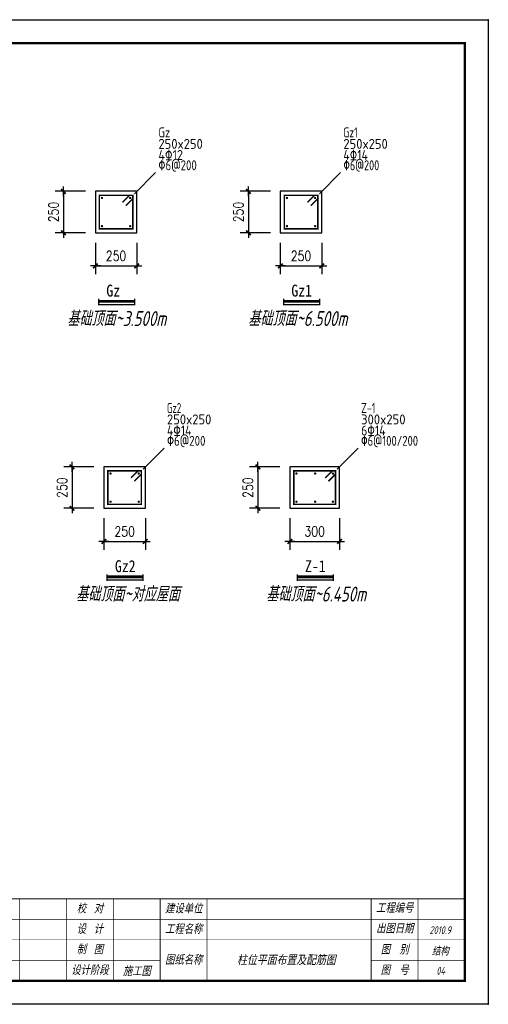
# Model space of a CAD drawing. Extents: x 4757794 to 4799798, y -16905237 to -16875537.
# Tile 7 of 7: x 4785660 to 4799798, y -16905237 to -16875537. Entities that reach past the tile are written whole.
import ezdxf
from ezdxf.enums import TextEntityAlignment as Align

# ---------------------------------------------------------------- set-up
doc = ezdxf.new("R2010")
doc.units = 0
doc.header["$LTSCALE"] = 1000
doc.header["$MEASUREMENT"] = 0
doc.linetypes.add('CONTINOUS', pattern=[0])
doc.layers.get('0').update_dxf_attribs({"linetype": 'CONTINUOUS'})
doc.layers.get('DEFPOINTS').update_dxf_attribs({"linetype": 'CONTINUOUS'})
for name, color, linetype in [('04', 4, 'CONTINUOUS'), ('2', 1, 'CONTINUOUS'), ('3', 7, 'CONTINUOUS'), ('ARDIM', 7, 'CONTINUOUS'), ('AXIS', 3, 'CONTINUOUS'), ('PUB_DIM', 3, 'CONTINUOUS'), ('PUB_TEXT', 7, 'CONTINUOUS'), ('XL', 104, 'CONTINOUS'), ('打印点', 6, 'CONTINUOUS')]:
    doc.layers.add(name, color=color, linetype=linetype)
doc.styles.add('-宋体', font='txt', dxfattribs={"width": 0.8})
doc.styles.add('DIM_FONT', font='SIMPLEX.shx', dxfattribs={"width": 0.8})
doc.styles.add('HZ', font='txt.shx', dxfattribs={"width": 0.7, "bigfont": 'hzpmk.shx'})
doc.styles.add('LL', font='tssdeng.shx', dxfattribs={"width": 0.7, "height": 5, "bigfont": 'tssdchn.shx'})
doc.styles.add('TEXT', font='gbeitc.shx', dxfattribs={"width": 0.85, "bigfont": 'msi_fsx.shx'})
doc.dimstyles.new('DIMN', dxfattribs={"dimtxt": 300, "dimasz": 1, "dimexe": 250, "dimexo": 300, "dimgap": 150, "dimtad": 1, "dimdec": 0, "dimzin": 0, "dimdsep": 46, "dimtxsty": 'DIM_FONT', "dimblk": '_DIMX', "dimcen": 0.09, "dimclrt": 7, "dimadec": 0, "dimazin": 0, "dimtfac": 1, "dimtdec": 0, "dimtix": 1, "dimtmove": 2, "dimatfit": 3, "dimldrblk": '_DIMX', "dimfxl": 1, "dimtolj": 1, "dimtzin": 0, "dimarcsym": 0})

# ---------------------------------------------------------------- blocks, each defined once
blk = doc.blocks.new('A$C5F205D7B')
at = {"color": 30}
for p, q in [((499.9999316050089, 33500.00003440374), (499.9999316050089, 41000.00003440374)), ((499.9999316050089, 41000.00003440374), (2499.999931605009, 41000.00003440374)), ((999.9999316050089, 33500.00003440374), (999.9999316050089, 41000.00003440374)), ((1499.999931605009, 33500.00003440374), (1499.999931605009, 41000.00003440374)), ((1999.999931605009, 33500.00003440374), (1999.999931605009, 41000.00003440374)), ((2499.999931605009, 33500.00003440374), (2499.999931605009, 41000.00003440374)), ((499.9999316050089, 38500.00003440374), (2499.999931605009, 38500.00003440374)), ((499.9999316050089, 36000.00003440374), (2499.999931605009, 36000.00003440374)), ((499.9999316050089, 26000.00003440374), (499.9999316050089, 33500.00003440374)), ((499.9999316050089, 33500.00003440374), (2499.999931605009, 33500.00003440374)), ((499.9999316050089, 33500.00003440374), (2499.999931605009, 33500.00003440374)), ((999.9999316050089, 26000.00003440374), (999.9999316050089, 33500.00003440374)), ((1499.999931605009, 26000.00003440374), (1499.999931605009, 33500.00003440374)), ((1999.999931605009, 26000.00003440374), (1999.999931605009, 33500.00003440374)), ((2499.999931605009, 26000.00003440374), (2499.999931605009, 33500.00003440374)), ((499.9999316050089, 31000.00003440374), (2499.999931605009, 31000.00003440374)), ((499.9999316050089, 28500.00003440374), (2499.999931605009, 28500.00003440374)), ((499.9999316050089, 26000.00003440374), (2499.999931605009, 26000.00003440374))]:
    blk.add_line(p, q, dxfattribs=at)
blk.add_lwpolyline([(-6.839493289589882e-05, 3.440372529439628e-05), (-6.839493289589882e-05, 42000.00003440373), (59399.99993160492, 42000.00003440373), (59399.99993160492, 3.440372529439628e-05)], close=True, dxfattribs=at)
at = {"color": 30, "const_width": 100}
blk.add_lwpolyline([(2499.999931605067, 1000.000034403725), (58399.99993160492, 1000.000034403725), (58399.99993160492, 41000.00003440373), (2499.999931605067, 41000.00003440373)], close=True, dxfattribs=at)
at = {"color": 30}
for points, const_width in [([(24399.99993160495, 4522.500034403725), (2499.999931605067, 4522.500034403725)], 5), ([(7499.999931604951, 4522.500034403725), (7499.999931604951, 1000.000034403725)], 5), ([(15499.99993160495, 4522.500034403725), (15499.99993160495, 1000.000034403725)], 5), ([(24399.99993160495, 4522.500034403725), (24399.99993160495, 1000.000034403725)], 50), ([(58399.99993160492, 4500.000034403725), (24399.99993160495, 4500.000034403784)], 50), ([(37399.99993160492, 4522.500034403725), (37399.99993160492, 1000.000034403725)], 50), ([(39399.99993160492, 4522.500034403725), (39399.99993160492, 1022.500034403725)], 25), ([(41399.99993160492, 4522.500034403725), (41399.99993160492, 1022.500034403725)], 25), ([(43399.99993160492, 4522.500034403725), (43399.99993160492, 1022.500034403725)], 25), ([(45399.99993160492, 4500.000034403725), (45399.99993160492, 1000.000034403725)], 50), ([(47399.99993160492, 4500.000034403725), (47399.99993160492, 1000.000034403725)], 25), ([(54399.99993160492, 4500.000034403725), (54399.99993160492, 1000.000034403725)], 50), ([(56399.99993160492, 4500.000034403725), (56399.99993160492, 1000.000034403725)], 25), ([(58399.99993160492, 3625.000034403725), (37399.99993160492, 3625.000034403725)], 25), ([(58399.99993160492, 2750.000034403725), (24399.99993160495, 2750.000034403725)], 25), ([(33899.99993160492, 2750.000034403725), (33899.99993160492, 1000.000034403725)], 50), ([(45399.99993160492, 1875.000034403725), (33899.99993160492, 1875.000034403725)], 25), ([(58399.99993160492, 1875.000034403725), (54399.99993160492, 1875.000034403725)], 25)]:
    blk.add_lwpolyline(points, dxfattribs=dict(at, const_width=const_width))
at = {"color": 30, "style": 'HZ'}
for s, p in [('暖  通', (926.6506351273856, 33965.31393626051)), ('给 排 水', (2426.540432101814, 26355.47684975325)), ('建   筑', (935.4219084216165, 26355.47684975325)), ('结   构', (1409.071342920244, 26355.47684975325)), ('电   气', (1935.348451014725, 26355.47684975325))]:
    blk.add_text(s, height=350.8514053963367, rotation=90, dxfattribs=at).set_placement(p)
blk = doc.blocks.new('_DIMX')
blk.add_line((-150, 0), (150, 0))
at = {"const_width": 50}
blk.add_lwpolyline([(-70, -70), (70, 70)], dxfattribs=at)
blk = doc.blocks.new('*D49')
at = {"layer": 'AXIS', "color": 0, "lineweight": -2, "transparency": 16777216}
for p, q in [((4793223.25633659, -16880713.7717597), (4792310.214849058, -16880713.7717597)), ((4792560.214849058, -16880714.7717597), (4792560.214849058, -16881962.7717597)), ((4793223.25633659, -16881963.7717597), (4792310.214849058, -16881963.7717597))]:
    blk.add_line(p, q, dxfattribs=at)
at = {"layer": 'DEFPOINTS', "color": 0, "transparency": 16777216}
for p in [(4793523.25633659, -16880713.7717597), (4792560.214849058, -16881963.7717597), (4793523.25633659, -16881963.7717597)]:
    blk.add_point(p, dxfattribs=at)
at = {"layer": 'AXIS', "color": 0, "lineweight": -2, "transparency": 16777216}
for p, rotation in [((4792560.214849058, -16880713.7717597), 90), ((4792560.214849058, -16881963.7717597), 270)]:
    blk.add_blockref('_DIMX', p, dxfattribs=dict(at, rotation=rotation))
at = {"layer": 'AXIS', "color": 7, "transparency": 16777216, "insert": (4792260.214849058, -16881338.7717597), "char_height": 300, "attachment_point": 5, "rotation": 90, "style": 'DIM_FONT'}
blk.add_mtext('\\A1;250', dxfattribs=at)
blk = doc.blocks.new('*D56')
at = {"layer": 'AXIS', "color": 0, "lineweight": -2, "transparency": 16777216}
for p, q in [((4787643.381455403, -16880713.7717597), (4786730.339967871, -16880713.7717597)), ((4786980.339967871, -16880714.7717597), (4786980.339967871, -16881962.7717597)), ((4787643.381455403, -16881963.7717597), (4786730.339967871, -16881963.7717597))]:
    blk.add_line(p, q, dxfattribs=at)
at = {"layer": 'DEFPOINTS', "color": 0, "transparency": 16777216}
for p in [(4787943.381455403, -16880713.7717597), (4786980.339967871, -16881963.7717597), (4787943.381455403, -16881963.7717597)]:
    blk.add_point(p, dxfattribs=at)
at = {"layer": 'AXIS', "color": 0, "lineweight": -2, "transparency": 16777216}
for p, rotation in [((4786980.339967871, -16880713.7717597), 90), ((4786980.339967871, -16881963.7717597), 270)]:
    blk.add_blockref('_DIMX', p, dxfattribs=dict(at, rotation=rotation))
at = {"layer": 'AXIS', "color": 7, "transparency": 16777216, "insert": (4786680.339967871, -16881338.7717597), "char_height": 300, "attachment_point": 5, "rotation": 90, "style": 'DIM_FONT'}
blk.add_mtext('\\A1;250', dxfattribs=at)
blk = doc.blocks.new('*D59')
at = {"layer": 'AXIS', "color": 0, "lineweight": -2, "transparency": 16777216}
for p, q in [((4793509.411606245, -16889025.33100583), (4792596.370118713, -16889025.33100583)), ((4792846.370118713, -16889026.33100583), (4792846.370118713, -16890274.33100583)), ((4793509.411606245, -16890275.33100583), (4792596.370118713, -16890275.33100583))]:
    blk.add_line(p, q, dxfattribs=at)
at = {"layer": 'DEFPOINTS', "color": 0, "transparency": 16777216}
for p in [(4793809.411606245, -16889025.33100583), (4792846.370118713, -16890275.33100583), (4793809.411606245, -16890275.33100583)]:
    blk.add_point(p, dxfattribs=at)
at = {"layer": 'AXIS', "color": 0, "lineweight": -2, "transparency": 16777216}
for p, rotation in [((4792846.370118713, -16889025.33100583), 90), ((4792846.370118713, -16890275.33100583), 270)]:
    blk.add_blockref('_DIMX', p, dxfattribs=dict(at, rotation=rotation))
at = {"layer": 'AXIS', "color": 7, "transparency": 16777216, "insert": (4792546.370118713, -16889650.33100583), "char_height": 300, "attachment_point": 5, "rotation": 90, "style": 'DIM_FONT'}
blk.add_mtext('\\A1;250', dxfattribs=at)
blk = doc.blocks.new('*D75')
at = {"layer": 'AXIS', "color": 0, "lineweight": -2, "transparency": 16777216}
for p, q in [((4787901.090294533, -16889025.33100583), (4786988.048807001, -16889025.33100583)), ((4787238.048807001, -16889026.33100583), (4787238.048807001, -16890274.33100583)), ((4787901.090294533, -16890275.33100583), (4786988.048807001, -16890275.33100583))]:
    blk.add_line(p, q, dxfattribs=at)
at = {"layer": 'DEFPOINTS', "color": 0, "transparency": 16777216}
for p in [(4788201.090294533, -16889025.33100583), (4787238.048807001, -16890275.33100583), (4788201.090294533, -16890275.33100583)]:
    blk.add_point(p, dxfattribs=at)
at = {"layer": 'AXIS', "color": 0, "lineweight": -2, "transparency": 16777216}
for p, rotation in [((4787238.048807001, -16889025.33100583), 90), ((4787238.048807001, -16890275.33100583), 270)]:
    blk.add_blockref('_DIMX', p, dxfattribs=dict(at, rotation=rotation))
at = {"layer": 'AXIS', "color": 7, "transparency": 16777216, "insert": (4786938.048807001, -16889650.33100583), "char_height": 300, "attachment_point": 5, "rotation": 90, "style": 'DIM_FONT'}
blk.add_mtext('\\A1;250', dxfattribs=at)

msp = doc.modelspace()

# ---------------------------------------------------------------- linework, layer by layer
at = {"layer": '04', "color": 4, "const_width": 44.9999988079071}
for points in [[(4788063.387253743, -16881843.77206488), (4789073.386338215, -16881843.77206488), (4789073.383286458, -16880833.77298041), (4788063.382676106, -16880833.77298041), (4788063.387253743, -16881843.77206488)], [(4788761.165574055, -16881045.81979437), (4788973.383286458, -16880833.77298041)], [(4793643.26213493, -16881843.77206488), (4794653.261219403, -16881843.77206488), (4794653.258167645, -16880833.77298041), (4793643.257557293, -16880833.77298041), (4793643.26213493, -16881843.77206488)], [(4794341.040455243, -16881045.81979437), (4794553.258167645, -16880833.77298041)], [(4788861.110642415, -16881145.84420843), (4789073.328354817, -16880933.79739447)], [(4794440.985523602, -16881145.84420843), (4794653.203236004, -16880933.79739447)], [(4788321.096092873, -16890155.33131101), (4789331.095177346, -16890155.33131101), (4789331.092125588, -16889145.33222653), (4788321.091515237, -16889145.33222653), (4788321.096092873, -16890155.33131101)], [(4789018.874413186, -16889357.3790405), (4789231.092125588, -16889145.33222653)], [(4793929.417404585, -16890155.33131101), (4795189.416489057, -16890155.33131101), (4795189.413437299, -16889145.33222653), (4793929.412826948, -16889145.33222653), (4793929.417404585, -16890155.33131101)], [(4794877.195724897, -16889357.3790405), (4795089.413437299, -16889145.33222653)], [(4789118.819481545, -16889457.40345456), (4789331.037193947, -16889245.3566406)], [(4794977.140793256, -16889457.40345456), (4795189.358505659, -16889245.3566406)]]:
    msp.add_lwpolyline(points, dxfattribs=at)
at = {"layer": '04', "color": 4, "const_width": 34.99999940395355}
for points in [[(4788160.367539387, -16880914.44772406, 1), (4788125.367234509, -16880914.44772406, 1), (4788160.367539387, -16880914.44772406, 1)], [(4789010.367539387, -16880914.44772406, 1), (4788975.367234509, -16880914.44772406, 1), (4789010.367539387, -16880914.44772406, 1)], [(4793740.242420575, -16880914.44772406, 1), (4793705.242115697, -16880914.44772406, 1), (4793740.242420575, -16880914.44772406, 1)], [(4794590.242420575, -16880914.44772406, 1), (4794555.242115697, -16880914.44772406, 1), (4794590.242420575, -16880914.44772406, 1)], [(4788160.370591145, -16881764.44772406, 1), (4788125.370286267, -16881764.44772406, 1), (4788160.370591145, -16881764.44772406, 1)], [(4789010.370591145, -16881764.44772406, 1), (4788975.370286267, -16881764.44772406, 1), (4789010.370591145, -16881764.44772406, 1)], [(4793740.245472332, -16881764.44772406, 1), (4793705.245167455, -16881764.44772406, 1), (4793740.245472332, -16881764.44772406, 1)], [(4794590.245472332, -16881764.44772406, 1), (4794555.245167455, -16881764.44772406, 1), (4794590.245472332, -16881764.44772406, 1)], [(4788418.076378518, -16889226.00697019, 1), (4788383.07607364, -16889226.00697019, 1), (4788418.076378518, -16889226.00697019, 1)], [(4789268.076378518, -16889226.00697019, 1), (4789233.07607364, -16889226.00697019, 1), (4789268.076378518, -16889226.00697019, 1)], [(4794026.397690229, -16889226.00697019, 1), (4793991.397385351, -16889226.00697019, 1), (4794026.397690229, -16889226.00697019)], [(4794592.736560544, -16889226.00697019, 1), (4794557.736255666, -16889226.00697019, 1), (4794592.736560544, -16889226.00697019)], [(4795126.397690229, -16889226.00697019, 1), (4795091.397385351, -16889226.00697019, 1), (4795126.397690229, -16889226.00697019, 1)], [(4788418.079430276, -16890076.00697019, 1), (4788383.079125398, -16890076.00697019, 1), (4788418.079430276, -16890076.00697019, 1)], [(4789268.079430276, -16890076.00697019, 1), (4789233.079125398, -16890076.00697019, 1), (4789268.079430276, -16890076.00697019, 1)], [(4794026.400741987, -16890076.00697019, 1), (4793991.400437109, -16890076.00697019, 1), (4794026.400741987, -16890076.00697019)], [(4794592.739612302, -16890076.00697019, 1), (4794557.739307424, -16890076.00697019, 1), (4794592.739612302, -16890076.00697019)], [(4795126.400741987, -16890076.00697019, 1), (4795091.400437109, -16890076.00697019, 1), (4795126.400741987, -16890076.00697019, 1)]]:
    msp.add_lwpolyline(points, format="xyb", dxfattribs=at)
at = {"layer": '2', "color": 7}
for p, q in [((4789122.672226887, -16880784.48403998), (4789759.067490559, -16880148.08572455)), ((4794702.547108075, -16880784.48403998), (4795338.942371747, -16880148.08572455)), ((4789380.381066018, -16889096.0432861), (4790016.77632969, -16888459.64497067)), ((4795238.702377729, -16889096.0432861), (4795875.097641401, -16888459.64497067))]:
    msp.add_line(p, q, dxfattribs=at)
at = {"layer": '3'}
for p, q in [((4788035.642857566, -16883961.07650976), (4788035.642857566, -16884150.62640328)), ((4788035.642857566, -16884125.57435097), (4789120.663375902, -16884125.57435097)), ((4789120.839851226, -16883961.07650976), (4789120.839851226, -16884150.62640328)), ((4793615.517738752, -16883961.07650976), (4793615.517738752, -16884150.62640328)), ((4793615.517738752, -16884125.57435097), (4794700.538257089, -16884125.57435097)), ((4794700.714732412, -16883961.07650976), (4794700.714732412, -16884150.62640328)), ((4788293.351696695, -16892272.63575589), (4788293.351696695, -16892462.1856494)), ((4788293.351696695, -16892437.13359709), (4789378.372215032, -16892437.13359709)), ((4789378.548690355, -16892272.63575589), (4789378.548690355, -16892462.1856494)), ((4794029.617412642, -16892272.63575589), (4794029.617412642, -16892462.1856494)), ((4794029.617412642, -16892437.13359709), (4795114.637930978, -16892437.13359709)), ((4795114.814406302, -16892272.63575589), (4795114.814406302, -16892462.1856494))]:
    msp.add_line(p, q, dxfattribs=at)
at = {"layer": 'AXIS'}
for points in [[(4787943.387558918, -16881963.7717597), (4789193.387558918, -16881963.7717597), (4789193.382981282, -16880713.7717597), (4787943.381455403, -16880713.7717597), (4787943.387558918, -16881963.7717597)], [(4793523.262440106, -16881963.7717597), (4794773.262440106, -16881963.7717597), (4794773.257862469, -16880713.7717597), (4793523.25633659, -16880713.7717597), (4793523.262440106, -16881963.7717597)], [(4788201.096398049, -16890275.33100583), (4789451.096398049, -16890275.33100583), (4789451.091820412, -16889025.33100583), (4788201.090294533, -16889025.33100583), (4788201.096398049, -16890275.33100583)], [(4793809.41770976, -16890275.33100583), (4795309.41770976, -16890275.33100583), (4795309.413132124, -16889025.33100583), (4793809.411606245, -16889025.33100583), (4793809.41770976, -16890275.33100583)]]:
    msp.add_lwpolyline(points, dxfattribs=at)
at = {"layer": 'PUB_DIM', "const_width": 84.37}
for points in [[(4788035.642857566, -16884032.59726826), (4789117.460793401, -16884032.59726826)], [(4793615.517738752, -16884032.59726826), (4794697.335674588, -16884032.59726826)], [(4788293.351696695, -16892344.15651438), (4789375.169632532, -16892344.15651438)], [(4794029.617412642, -16892344.15651438), (4795111.435348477, -16892344.15651438)]]:
    msp.add_lwpolyline(points, dxfattribs=at)
at = {"layer": '打印点'}
for p in [(4799798.338831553, -16875536.55702128), (4799798.338831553, -16905236.55700688)]:
    msp.add_point(p, dxfattribs=at)

# ---------------------------------------------------------------- block references
at = {"xscale": 0.7071428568, "yscale": 0.7071428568, "zscale": 0.7071428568}
msp.add_blockref('A$C5F205D7B', (4757794.053185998, -16905236.55703121), dxfattribs=at)

# ---------------------------------------------------------------- texts
at = {"color": 4, "style": 'TEXT', "width": 0.85}
for s, p in [('校  对', (4787776.910221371, -16902363.78915112)), ('建设单位', (4790605.481648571, -16902363.78915112)), ('工程编号', (4796971.888788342, -16902346.41772377)), ('设  计', (4787776.910221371, -16902982.53915083)), ('工程名称', (4790605.481648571, -16902982.53915083)), ('出图日期', (4796971.888788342, -16902965.16772347)), ('制  图', (4787776.910221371, -16903593.33379339)), ('图\u3000别', (4796971.888788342, -16903600.82189931)), ('图纸名称', (4790605.481648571, -16903910.66415038)), ('设计阶段', (4787776.910221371, -16904220.03915023)), ('图\u3000号', (4796971.888788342, -16904219.57189901))]:
    msp.add_text(s, height=254.5714284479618, dxfattribs=at).set_placement(p, align=Align.MIDDLE_CENTER)
at = {"style": 'TEXT', "width": 0.85}
for s, height, p in [('2010.9', 230, (4798349.952951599, -16902999.02337844)), ('结构', 230, (4798349.952951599, -16903617.77337814)), ('柱位平面布置及配筋图', 291.6964284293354, (4793700.527397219, -16903886.27495912)), ('施工图', 254.5714284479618, (4789191.195934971, -16904220.03915023)), ('04', 230, (4798362.358722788, -16904225.23448639))]:
    msp.add_text(s, height=height, dxfattribs=at).set_placement(p, align=Align.MIDDLE)
at = {"layer": 'ARDIM', "color": 7, "style": 'LL'}
for s, width, p, p2 in [('Gz', 0.7101776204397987, (4789845.067551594, -16879087.73581657), (4790200.156361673, -16879087.73581657)), ('Gz1', 0.6140929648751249, (4795424.942432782, -16879087.73581657), (4795854.807508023, -16879087.73581657)), ('250x250', 0.700000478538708, (4789845.067551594, -16879432.56533828), (4791185.068467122, -16879432.56533828)), ('250x250', 0.700000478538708, (4795424.942432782, -16879432.56533828), (4796764.943348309, -16879432.56533828)), ('4%%13112', 0.6906675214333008, (4789845.067551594, -16879766.36065346), (4790585.068467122, -16879766.36065346)), ('4%%13114', 0.6815797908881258, (4795424.942432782, -16879766.36065346), (4796164.943348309, -16879766.36065346)), ('%%1306@200', 0.6646268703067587, (4789845.067551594, -16880078.0875556), (4791003.417239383, -16880078.0875556)), ('%%1306@200', 0.621336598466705, (4795424.942432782, -16880078.0875556), (4796507.843361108, -16880078.0875556)), ('Gz2', 0.5471010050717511, (4790102.776390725, -16887399.29506269), (4790532.641465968, -16887399.29506269)), ('Z-1', 0.5279044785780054, (4795961.097702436, -16887399.29506269), (4796390.962777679, -16887399.29506269)), ('250x250', 0.700000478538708, (4790102.776390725, -16887744.1245844), (4791442.777306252, -16887744.1245844)), ('300x250', 0.700000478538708, (4795961.097702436, -16887744.1245844), (4797301.098617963, -16887744.1245844)), ('4%%13114', 0.6815797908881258, (4790102.776390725, -16888077.91989959), (4790842.777306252, -16888077.91989959)), ('6%%13114', 0.6815797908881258, (4795961.097702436, -16888077.91989959), (4796701.098617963, -16888077.91989959)), ('%%1306@200', 0.6666305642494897, (4790102.776390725, -16888389.64680173), (4791264.618230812, -16888389.64680173)), ('%%1306@100/200', 0.5895981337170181, (4795961.097702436, -16888389.64680173), (4797679.355120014, -16888389.64680173))]:
    msp.add_text(s, height=299.9999998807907, dxfattribs=dict(at, width=width)).set_placement(p, p2, align=Align.FIT)
at = {"layer": 'PUB_TEXT', "style": '-宋体', "width": 0.849999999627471}
for s, p in [('Gz', (4788274.047804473, -16883888.28768048)), ('Gz1', (4793853.92268566, -16883888.28768048)), ('Gz2', (4788531.756643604, -16892199.84692661)), ('Z-1', (4794268.022359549, -16892199.84692661))]:
    msp.add_text(s, height=360, dxfattribs=at).set_placement(p)
at = {"layer": 'XL', "style": 'TEXT', "width": 0.849999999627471}
for s, p in [('基础顶面~3.500m', (4787092.488857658, -16884776.33122662)), ('基础顶面~6.500m', (4792551.62412348, -16884776.33122662)), ('基础顶面~对应屋面', (4787358.903299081, -16893087.89047275)), ('基础顶面~6.450m', (4793095.169015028, -16893087.89047275))]:
    msp.add_text(s, height=450, dxfattribs=at).set_placement(p)

# ---------------------------------------------------------------- dimensions: what is measured, and where the dimension line sits
at = {"layer": 'AXIS'}
for base, p1, p2, picture, middle in [((4786980.339967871, -16881963.7717597), (4787943.381455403, -16880713.7717597), (4787943.381455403, -16881963.7717597), '*D56', (4786680.339967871, -16881338.7717597)), ((4792560.214849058, -16881963.7717597), (4793523.25633659, -16880713.7717597), (4793523.25633659, -16881963.7717597), '*D49', (4792260.214849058, -16881338.7717597)), ((4787238.048807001, -16890275.33100583), (4788201.090294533, -16889025.33100583), (4788201.090294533, -16890275.33100583), '*D75', (4786938.048807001, -16889650.33100583)), ((4792846.370118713, -16890275.33100583), (4793809.411606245, -16889025.33100583), (4793809.411606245, -16890275.33100583), '*D59', (4792546.370118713, -16889650.33100583))]:
    dim = msp.add_linear_dim(base=base, p1=p1, p2=p2, angle=90, dimstyle='DIMN', override={"dimlfac": 0.2}, dxfattribs=at)
    dim.commit()
    dim.dimension.update_dxf_attribs({"geometry": picture, "text_midpoint": middle})
for base, p1, p2 in [((4789193.387558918, -16882961.83905283), (4787943.387558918, -16881963.7717597), (4789193.387558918, -16881963.7717597)), ((4794773.262440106, -16882961.83905283), (4793523.262440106, -16881963.7717597), (4794773.262440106, -16881963.7717597)), ((4789451.096398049, -16891273.39829896), (4788201.096398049, -16890275.33100583), (4789451.096398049, -16890275.33100583)), ((4795309.41770976, -16891273.39829896), (4793809.41770976, -16890275.33100583), (4795309.41770976, -16890275.33100583))]:
    msp.add_linear_dim(base=base, p1=p1, p2=p2, dimstyle='DIMN', override={"dimlfac": 0.2}, dxfattribs=at).render()

doc.saveas('drawing.dxf')
